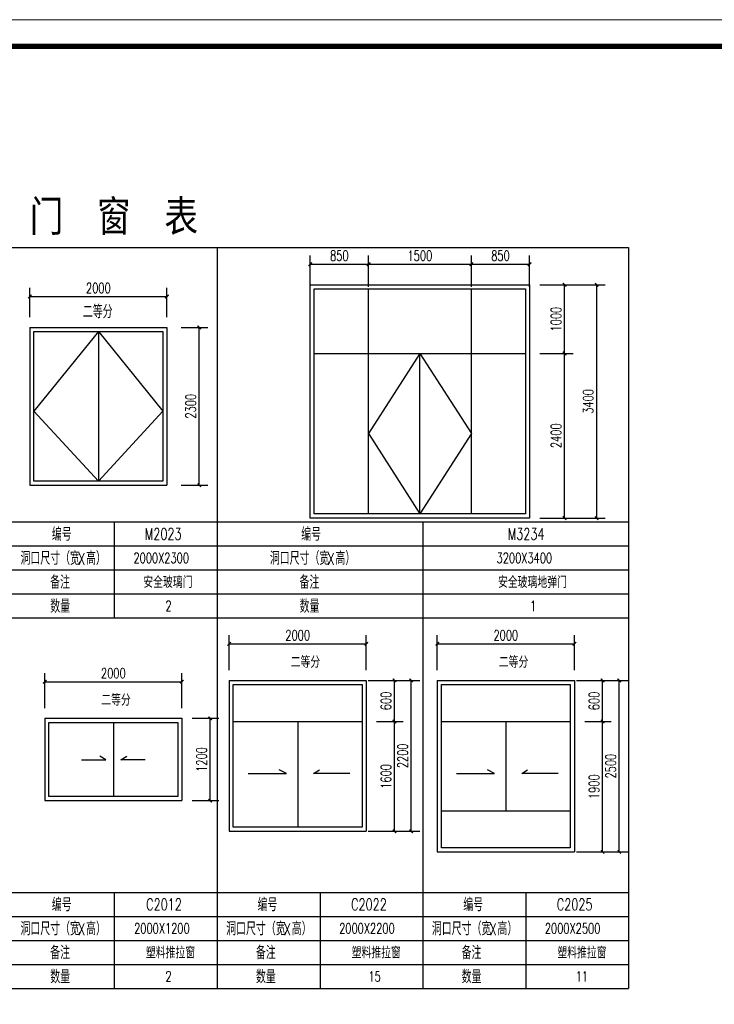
# Model space of a CAD drawing. Extents: x 88237 to 730297, y -11868 to 107702.
# Tile 41 of 49: x 621508 to 631638, y 70449 to 84802. Entities that reach past the tile are written whole.
import ezdxf

# ---------------------------------------------------------------- set-up
doc = ezdxf.new("R2010")
doc.units = 0
doc.header["$LTSCALE"] = 1000
doc.header["$MEASUREMENT"] = 0
for name, color, linetype in [('PUB_DIM', 3, 'Continuous'), ('PUB_TAB', 7, 'Continuous'), ('WINDOW', 4, 'Continuous'), ('zc', 7, 'Continuous'), ('图名层', 13, 'Continuous'), ('图框', 7, 'Continuous')]:
    doc.layers.add(name, color=color, linetype=linetype)
doc.styles.add('_TCH_DIM_T3', font='SIMPLEX', dxfattribs={"width": 0.705882, "bigfont": 'GBCBIG'})
doc.styles.add('_TCH_WDTABLE', font='SIMPLEX', dxfattribs={"bigfont": 'GBCBIG'})
doc.styles.add('HT', font='simhei.ttf', dxfattribs={"width": 0.8})
doc.dimstyles.new('_TCH_ARCH&&50', dxfattribs={"dimtxt": 148.75, "dimasz": 50, "dimexe": 125, "dimexo": 150, "dimgap": 50, "dimtad": 1, "dimdec": 0, "dimzin": 0, "dimdsep": 46, "dimtxsty": '_TCH_DIM_T3', "dimblk": 'ARCHTICK', "dimcen": 0.09, "dimclrt": 7, "dimazin": 2, "dimtfac": 1, "dimtdec": 0, "dimtix": 1, "dimtmove": 2, "dimatfit": 3, "dimfxl": 1, "dimtolj": 1, "dimtzin": 0, "dimarcsym": 0})

# ---------------------------------------------------------------- blocks, each defined once
blk = doc.blocks.new('_ArchTick')
at = {"color": 0, "linetype": 'ByBlock', "const_width": 0.4}
blk.add_lwpolyline([(-0.5, -0.5), (0.5, 0.5)], dxfattribs=at)
blk = doc.blocks.new('*D524')
at = {"layer": 'Defpoints', "color": 0}
for p in [(629598, 75704), (627598, 75171), (629598, 75171)]:
    blk.add_point(p, dxfattribs=at)
at = {"layer": 'PUB_DIM', "color": 0, "lineweight": -2}
for p, q in [((627598, 75321), (627598, 75829)), ((629598, 75321), (629598, 75829)), ((627598, 75704), (629598, 75704))]:
    blk.add_line(p, q, dxfattribs=at)
at = {"layer": 'PUB_DIM', "color": 0, "lineweight": -2, "xscale": 50, "yscale": 50, "zscale": 50, "rotation": 180}
blk.add_blockref('_ArchTick', (627598, 75704), dxfattribs=at)
at = {"layer": 'PUB_DIM', "color": 0, "lineweight": -2, "xscale": 50, "yscale": 50, "zscale": 50}
blk.add_blockref('_ArchTick', (629598, 75704), dxfattribs=at)
at = {"layer": 'PUB_DIM', "color": 7, "insert": (628598, 75829), "char_height": 148.8, "attachment_point": 5, "style": '_TCH_DIM_T3'}
blk.add_mtext('\\A1;2000', dxfattribs=at)
blk = doc.blocks.new('*D525')
at = {"layer": 'Defpoints', "color": 0}
for p in [(629477, 75171), (630252, 75171), (629477, 72671)]:
    blk.add_point(p, dxfattribs=at)
at = {"layer": 'PUB_DIM', "color": 0, "lineweight": -2}
for p, q in [((629627, 75171), (630377, 75171)), ((630252, 72671), (630252, 75171)), ((629627, 72671), (630377, 72671))]:
    blk.add_line(p, q, dxfattribs=at)
at = {"layer": 'PUB_DIM', "color": 0, "lineweight": -2, "xscale": 50, "yscale": 50, "zscale": 50}
for p, rotation in [((630252, 75171), 90), ((630252, 72671), 270)]:
    blk.add_blockref('_ArchTick', p, dxfattribs=dict(at, rotation=rotation))
at = {"layer": 'PUB_DIM', "color": 7, "insert": (630128, 73921), "char_height": 148.8, "attachment_point": 5, "rotation": 90, "style": '_TCH_DIM_T3'}
blk.add_mtext('\\A1;2500', dxfattribs=at)
blk = doc.blocks.new('*D526')
at = {"layer": 'Defpoints', "color": 0}
for p in [(629598, 74571), (630009, 74571), (629598, 72671)]:
    blk.add_point(p, dxfattribs=at)
at = {"layer": 'PUB_DIM', "color": 0, "lineweight": -2}
for p, q in [((629748, 74571), (630134, 74571)), ((630009, 72671), (630009, 74571)), ((629748, 72671), (630134, 72671))]:
    blk.add_line(p, q, dxfattribs=at)
at = {"layer": 'PUB_DIM', "color": 0, "lineweight": -2, "xscale": 50, "yscale": 50, "zscale": 50}
for p, rotation in [((630009, 74571), 90), ((630009, 72671), 270)]:
    blk.add_blockref('_ArchTick', p, dxfattribs=dict(at, rotation=rotation))
at = {"layer": 'PUB_DIM', "color": 7, "insert": (629885, 73621), "char_height": 148.8, "attachment_point": 5, "rotation": 90, "style": '_TCH_DIM_T3'}
blk.add_mtext('\\A1;1900', dxfattribs=at)
blk = doc.blocks.new('*D527')
at = {"layer": 'Defpoints', "color": 0}
for p in [(629598, 75171), (630009, 75171), (629598, 74571)]:
    blk.add_point(p, dxfattribs=at)
at = {"layer": 'PUB_DIM', "color": 0, "lineweight": -2}
for p, q in [((629748, 75171), (630134, 75171)), ((630009, 74571), (630009, 75171)), ((629748, 74571), (630134, 74571))]:
    blk.add_line(p, q, dxfattribs=at)
at = {"layer": 'PUB_DIM', "color": 0, "lineweight": -2, "xscale": 50, "yscale": 50, "zscale": 50}
for p, rotation in [((630009, 75171), 90), ((630009, 74571), 270)]:
    blk.add_blockref('_ArchTick', p, dxfattribs=dict(at, rotation=rotation))
at = {"layer": 'PUB_DIM', "color": 7, "insert": (629885, 74871), "char_height": 148.8, "attachment_point": 5, "rotation": 90, "style": '_TCH_DIM_T3'}
blk.add_mtext('\\A1;600', dxfattribs=at)
blk = doc.blocks.new('*D540')
at = {"layer": 'Defpoints', "color": 0}
for p in [(623656, 80766), (621656, 80317), (623656, 80317)]:
    blk.add_point(p, dxfattribs=at)
at = {"layer": 'PUB_DIM', "color": 0, "lineweight": -2}
for p, q in [((621656, 80467), (621656, 80891)), ((623656, 80467), (623656, 80891)), ((621656, 80766), (623656, 80766))]:
    blk.add_line(p, q, dxfattribs=at)
at = {"layer": 'PUB_DIM', "color": 0, "lineweight": -2, "xscale": 50, "yscale": 50, "zscale": 50, "rotation": 180}
blk.add_blockref('_ArchTick', (621656, 80766), dxfattribs=at)
at = {"layer": 'PUB_DIM', "color": 0, "lineweight": -2, "xscale": 50, "yscale": 50, "zscale": 50}
blk.add_blockref('_ArchTick', (623656, 80766), dxfattribs=at)
at = {"layer": 'PUB_DIM', "color": 7, "insert": (622656, 80890), "char_height": 148.8, "attachment_point": 5, "style": '_TCH_DIM_T3'}
blk.add_mtext('\\A1;2000', dxfattribs=at)
blk = doc.blocks.new('*D541')
at = {"layer": 'Defpoints', "color": 0}
for p in [(623715, 80317), (624128, 80317), (623715, 78017)]:
    blk.add_point(p, dxfattribs=at)
at = {"layer": 'PUB_DIM', "color": 0, "lineweight": -2}
for p, q in [((623865, 80317), (624253, 80317)), ((624128, 78017), (624128, 80317)), ((623865, 78017), (624253, 78017))]:
    blk.add_line(p, q, dxfattribs=at)
at = {"layer": 'PUB_DIM', "color": 0, "lineweight": -2, "xscale": 50, "yscale": 50, "zscale": 50}
for p, rotation in [((624128, 80317), 90), ((624128, 78017), 270)]:
    blk.add_blockref('_ArchTick', p, dxfattribs=dict(at, rotation=rotation))
at = {"layer": 'PUB_DIM', "color": 7, "insert": (624003, 79167), "char_height": 148.8, "attachment_point": 5, "rotation": 90, "style": '_TCH_DIM_T3'}
blk.add_mtext('\\A1;2300', dxfattribs=at)
blk = doc.blocks.new('*D566')
at = {"layer": 'Defpoints', "color": 0}
for p in [(626563, 75704), (624563, 75171), (626563, 75171)]:
    blk.add_point(p, dxfattribs=at)
at = {"layer": 'PUB_DIM', "color": 0, "lineweight": -2}
for p, q in [((624563, 75321), (624563, 75829)), ((626563, 75321), (626563, 75829)), ((624563, 75704), (626563, 75704))]:
    blk.add_line(p, q, dxfattribs=at)
at = {"layer": 'PUB_DIM', "color": 0, "lineweight": -2, "xscale": 50, "yscale": 50, "zscale": 50, "rotation": 180}
blk.add_blockref('_ArchTick', (624563, 75704), dxfattribs=at)
at = {"layer": 'PUB_DIM', "color": 0, "lineweight": -2, "xscale": 50, "yscale": 50, "zscale": 50}
blk.add_blockref('_ArchTick', (626563, 75704), dxfattribs=at)
at = {"layer": 'PUB_DIM', "color": 7, "insert": (625563, 75829), "char_height": 148.8, "attachment_point": 5, "style": '_TCH_DIM_T3'}
blk.add_mtext('\\A1;2000', dxfattribs=at)
blk = doc.blocks.new('*D567')
at = {"layer": 'Defpoints', "color": 0}
for p in [(626442, 75171), (627217, 75171), (626442, 72971)]:
    blk.add_point(p, dxfattribs=at)
at = {"layer": 'PUB_DIM', "color": 0, "lineweight": -2}
for p, q in [((626592, 75171), (627342, 75171)), ((627217, 72971), (627217, 75171)), ((626592, 72971), (627342, 72971))]:
    blk.add_line(p, q, dxfattribs=at)
at = {"layer": 'PUB_DIM', "color": 0, "lineweight": -2, "xscale": 50, "yscale": 50, "zscale": 50}
for p, rotation in [((627217, 75171), 90), ((627217, 72971), 270)]:
    blk.add_blockref('_ArchTick', p, dxfattribs=dict(at, rotation=rotation))
at = {"layer": 'PUB_DIM', "color": 7, "insert": (627093, 74071), "char_height": 148.8, "attachment_point": 5, "rotation": 90, "style": '_TCH_DIM_T3'}
blk.add_mtext('\\A1;2200', dxfattribs=at)
blk = doc.blocks.new('*D568')
at = {"layer": 'Defpoints', "color": 0}
for p in [(626563, 74571), (626974, 74571), (626563, 72971)]:
    blk.add_point(p, dxfattribs=at)
at = {"layer": 'PUB_DIM', "color": 0, "lineweight": -2}
for p, q in [((626713, 74571), (627099, 74571)), ((626974, 72971), (626974, 74571)), ((626713, 72971), (627099, 72971))]:
    blk.add_line(p, q, dxfattribs=at)
at = {"layer": 'PUB_DIM', "color": 0, "lineweight": -2, "xscale": 50, "yscale": 50, "zscale": 50}
for p, rotation in [((626974, 74571), 90), ((626974, 72971), 270)]:
    blk.add_blockref('_ArchTick', p, dxfattribs=dict(at, rotation=rotation))
at = {"layer": 'PUB_DIM', "color": 7, "insert": (626850, 73771), "char_height": 148.8, "attachment_point": 5, "rotation": 90, "style": '_TCH_DIM_T3'}
blk.add_mtext('\\A1;1600', dxfattribs=at)
blk = doc.blocks.new('*D569')
at = {"layer": 'Defpoints', "color": 0}
for p in [(626563, 75171), (626974, 75171), (626563, 74571)]:
    blk.add_point(p, dxfattribs=at)
at = {"layer": 'PUB_DIM', "color": 0, "lineweight": -2}
for p, q in [((626713, 75171), (627099, 75171)), ((626974, 74571), (626974, 75171)), ((626713, 74571), (627099, 74571))]:
    blk.add_line(p, q, dxfattribs=at)
at = {"layer": 'PUB_DIM', "color": 0, "lineweight": -2, "xscale": 50, "yscale": 50, "zscale": 50}
for p, rotation in [((626974, 75171), 90), ((626974, 74571), 270)]:
    blk.add_blockref('_ArchTick', p, dxfattribs=dict(at, rotation=rotation))
at = {"layer": 'PUB_DIM', "color": 7, "insert": (626850, 74871), "char_height": 148.8, "attachment_point": 5, "rotation": 90, "style": '_TCH_DIM_T3'}
blk.add_mtext('\\A1;600', dxfattribs=at)
blk = doc.blocks.new('*D570')
at = {"layer": 'Defpoints', "color": 0}
for p in [(623874, 75152), (621874, 74618), (623874, 74618)]:
    blk.add_point(p, dxfattribs=at)
at = {"layer": 'PUB_DIM', "color": 0, "lineweight": -2}
for p, q in [((621874, 74768), (621874, 75277)), ((623874, 74768), (623874, 75277)), ((621874, 75152), (623874, 75152))]:
    blk.add_line(p, q, dxfattribs=at)
at = {"layer": 'PUB_DIM', "color": 0, "lineweight": -2, "xscale": 50, "yscale": 50, "zscale": 50, "rotation": 180}
blk.add_blockref('_ArchTick', (621874, 75152), dxfattribs=at)
at = {"layer": 'PUB_DIM', "color": 0, "lineweight": -2, "xscale": 50, "yscale": 50, "zscale": 50}
blk.add_blockref('_ArchTick', (623874, 75152), dxfattribs=at)
at = {"layer": 'PUB_DIM', "color": 7, "insert": (622874, 75276), "char_height": 148.8, "attachment_point": 5, "style": '_TCH_DIM_T3'}
blk.add_mtext('\\A1;2000', dxfattribs=at)
blk = doc.blocks.new('*D571')
at = {"layer": 'Defpoints', "color": 0}
for p in [(623874, 74618), (624286, 74618), (623874, 73418)]:
    blk.add_point(p, dxfattribs=at)
at = {"layer": 'PUB_DIM', "color": 0, "lineweight": -2}
for p, q in [((624024, 74618), (624411, 74618)), ((624286, 73418), (624286, 74618)), ((624024, 73418), (624411, 73418))]:
    blk.add_line(p, q, dxfattribs=at)
at = {"layer": 'PUB_DIM', "color": 0, "lineweight": -2, "xscale": 50, "yscale": 50, "zscale": 50}
for p, rotation in [((624286, 74618), 90), ((624286, 73418), 270)]:
    blk.add_blockref('_ArchTick', p, dxfattribs=dict(at, rotation=rotation))
at = {"layer": 'PUB_DIM', "color": 7, "insert": (624161, 74018), "char_height": 148.8, "attachment_point": 5, "rotation": 90, "style": '_TCH_DIM_T3'}
blk.add_mtext('\\A1;1200', dxfattribs=at)
blk = doc.blocks.new('*D572')
at = {"layer": 'Defpoints', "color": 0}
for p in [(628945, 80937), (629923, 80937), (628945, 77537)]:
    blk.add_point(p, dxfattribs=at)
at = {"layer": 'PUB_DIM', "color": 0, "lineweight": -2}
for p, q in [((629095, 80937), (630048, 80937)), ((629923, 77537), (629923, 80937)), ((629095, 77537), (630048, 77537))]:
    blk.add_line(p, q, dxfattribs=at)
at = {"layer": 'PUB_DIM', "color": 0, "lineweight": -2, "xscale": 50, "yscale": 50, "zscale": 50}
for p, rotation in [((629923, 80937), 90), ((629923, 77537), 270)]:
    blk.add_blockref('_ArchTick', p, dxfattribs=dict(at, rotation=rotation))
at = {"layer": 'PUB_DIM', "color": 7, "insert": (629799, 79237), "char_height": 148.8, "attachment_point": 5, "rotation": 90, "style": '_TCH_DIM_T3'}
blk.add_mtext('\\A1;3400', dxfattribs=at)
blk = doc.blocks.new('*D573')
at = {"layer": 'Defpoints', "color": 0}
for p in [(628945, 80937), (629455, 80937), (628945, 79937)]:
    blk.add_point(p, dxfattribs=at)
at = {"layer": 'PUB_DIM', "color": 0, "lineweight": -2}
for p, q in [((629095, 80937), (629580, 80937)), ((629455, 79937), (629455, 80937)), ((629095, 79937), (629580, 79937))]:
    blk.add_line(p, q, dxfattribs=at)
at = {"layer": 'PUB_DIM', "color": 0, "lineweight": -2, "xscale": 50, "yscale": 50, "zscale": 50}
for p, rotation in [((629455, 80937), 90), ((629455, 79937), 270)]:
    blk.add_blockref('_ArchTick', p, dxfattribs=dict(at, rotation=rotation))
at = {"layer": 'PUB_DIM', "color": 7, "insert": (629331, 80437), "char_height": 148.8, "attachment_point": 5, "rotation": 90, "style": '_TCH_DIM_T3'}
blk.add_mtext('\\A1;1000', dxfattribs=at)
blk = doc.blocks.new('*D574')
at = {"layer": 'Defpoints', "color": 0}
for p in [(628945, 79937), (629455, 79937), (628945, 77537)]:
    blk.add_point(p, dxfattribs=at)
at = {"layer": 'PUB_DIM', "color": 0, "lineweight": -2}
for p, q in [((629095, 79937), (629580, 79937)), ((629455, 77537), (629455, 79937)), ((629095, 77537), (629580, 77537))]:
    blk.add_line(p, q, dxfattribs=at)
at = {"layer": 'PUB_DIM', "color": 0, "lineweight": -2, "xscale": 50, "yscale": 50, "zscale": 50}
for p, rotation in [((629455, 79937), 90), ((629455, 77537), 270)]:
    blk.add_blockref('_ArchTick', p, dxfattribs=dict(at, rotation=rotation))
at = {"layer": 'PUB_DIM', "color": 7, "insert": (629331, 78737), "char_height": 148.8, "attachment_point": 5, "rotation": 90, "style": '_TCH_DIM_T3'}
blk.add_mtext('\\A1;2400', dxfattribs=at)
blk = doc.blocks.new('*D575')
at = {"layer": 'Defpoints', "color": 0}
for p in [(626595, 81237), (625745, 80758), (626595, 80758)]:
    blk.add_point(p, dxfattribs=at)
at = {"layer": 'PUB_DIM', "color": 0, "lineweight": -2}
for p, q in [((625745, 80908), (625745, 81362)), ((625745, 81237), (626595, 81237)), ((626595, 80908), (626595, 81362))]:
    blk.add_line(p, q, dxfattribs=at)
at = {"layer": 'PUB_DIM', "color": 0, "lineweight": -2, "xscale": 50, "yscale": 50, "zscale": 50, "rotation": 180}
blk.add_blockref('_ArchTick', (625745, 81237), dxfattribs=at)
at = {"layer": 'PUB_DIM', "color": 0, "lineweight": -2, "xscale": 50, "yscale": 50, "zscale": 50}
blk.add_blockref('_ArchTick', (626595, 81237), dxfattribs=at)
at = {"layer": 'PUB_DIM', "color": 7, "insert": (626170, 81362), "char_height": 148.8, "attachment_point": 5, "style": '_TCH_DIM_T3'}
blk.add_mtext('\\A1;850', dxfattribs=at)
blk = doc.blocks.new('*D576')
at = {"layer": 'Defpoints', "color": 0}
for p in [(628095, 81237), (626595, 80758), (628095, 80758)]:
    blk.add_point(p, dxfattribs=at)
at = {"layer": 'PUB_DIM', "color": 0, "lineweight": -2}
for p, q in [((626595, 80908), (626595, 81362)), ((626595, 81237), (628095, 81237)), ((628095, 80908), (628095, 81362))]:
    blk.add_line(p, q, dxfattribs=at)
at = {"layer": 'PUB_DIM', "color": 0, "lineweight": -2, "xscale": 50, "yscale": 50, "zscale": 50, "rotation": 180}
blk.add_blockref('_ArchTick', (626595, 81237), dxfattribs=at)
at = {"layer": 'PUB_DIM', "color": 0, "lineweight": -2, "xscale": 50, "yscale": 50, "zscale": 50}
blk.add_blockref('_ArchTick', (628095, 81237), dxfattribs=at)
at = {"layer": 'PUB_DIM', "color": 7, "insert": (627345, 81362), "char_height": 148.8, "attachment_point": 5, "style": '_TCH_DIM_T3'}
blk.add_mtext('\\A1;1500', dxfattribs=at)
blk = doc.blocks.new('*D577')
at = {"layer": 'Defpoints', "color": 0}
for p in [(628945, 81237), (628095, 80758), (628945, 80758)]:
    blk.add_point(p, dxfattribs=at)
at = {"layer": 'PUB_DIM', "color": 0, "lineweight": -2}
for p, q in [((628095, 80908), (628095, 81362)), ((628095, 81237), (628945, 81237)), ((628945, 80908), (628945, 81362))]:
    blk.add_line(p, q, dxfattribs=at)
at = {"layer": 'PUB_DIM', "color": 0, "lineweight": -2, "xscale": 50, "yscale": 50, "zscale": 50, "rotation": 180}
blk.add_blockref('_ArchTick', (628095, 81237), dxfattribs=at)
at = {"layer": 'PUB_DIM', "color": 0, "lineweight": -2, "xscale": 50, "yscale": 50, "zscale": 50}
blk.add_blockref('_ArchTick', (628945, 81237), dxfattribs=at)
at = {"layer": 'PUB_DIM', "color": 7, "insert": (628520, 81362), "char_height": 148.8, "attachment_point": 5, "style": '_TCH_DIM_T3'}
blk.add_mtext('\\A1;850', dxfattribs=at)
blk = doc.blocks.new('d4trtg')
at = {"lineweight": 0}
blk.add_line((653868.4, 3902577.3), (658071.2, 3902577.3), dxfattribs=at)
at = {"lineweight": 0, "const_width": 10}
blk.add_lwpolyline([(654118.6, 3902527.3), (658021.2, 3902527.3), (658021.2, 3899655.4), (654118.6, 3899655.4)], close=True, dxfattribs=at)

msp = doc.modelspace()

# ---------------------------------------------------------------- linework, layer by layer
for p, q in [((623655.8, 80316.9), (623655.8, 79716.9)), ((627597.7, 75171), (627597.7, 72671))]:
    msp.add_line(p, q)
at = {"layer": 'PUB_TAB'}
for p, q in [((615388, 81480.7), (630388, 81480.7)), ((624388, 81480.7), (624388, 70680.7)), ((630388, 81480.7), (630388, 70680.7)), ((615388, 77480.7), (630388, 77480.7)), ((622888, 77480.7), (622888, 76080.7)), ((627388, 77480.7), (627388, 70680.7)), ((615388, 77130.7), (630388, 77130.7)), ((615388, 76780.7), (630388, 76780.7)), ((615388, 76430.7), (630388, 76430.7)), ((615388, 76080.7), (630388, 76080.7)), ((615388, 72080.7), (624388, 72080.7)), ((622888, 72080.7), (622888, 70680.7)), ((624388, 72080.7), (630388, 72080.7)), ((625888, 72080.7), (625888, 70680.7)), ((628888, 72080.7), (628888, 70680.7)), ((615388, 71730.7), (624388, 71730.7)), ((624388, 71730.7), (630388, 71730.7)), ((615388, 71380.7), (624388, 71380.7)), ((624388, 71380.7), (630388, 71380.7)), ((615388, 71030.7), (624388, 71030.7)), ((624388, 71030.7), (630388, 71030.7)), ((615388, 70680.7), (630388, 70680.7)), ((624388, 70680.7), (630388, 70680.7))]:
    msp.add_line(p, q, dxfattribs=at)
at = {"layer": 'WINDOW'}
for p, q in [((626595.2, 77597), (626595.2, 80877)), ((628095.2, 77597), (628095.2, 80877)), ((621715.8, 80316.9), (623595.8, 80316.9)), ((622655.8, 80256.9), (621715.8, 79096.9)), ((622655.8, 80256.9), (622655.8, 78076.9)), ((622655.8, 80256.9), (623595.8, 79096.9)), ((625805.2, 79937), (628885.2, 79937)), ((627345.2, 79937), (626595.2, 78771.5)), ((627345.2, 77597), (627345.2, 79937)), ((627345.2, 79937), (628095.2, 78771.5)), ((621715.8, 79096.9), (622655.8, 78076.9)), ((623595.8, 79096.9), (622655.8, 78076.9)), ((626595.2, 78771.5), (627345.2, 77597)), ((628095.2, 78771.5), (627345.2, 77597)), ((622874.2, 74558.3), (622874.2, 73478.3)), ((624622.7, 74571), (626502.7, 74571)), ((625562.7, 74571), (625562.7, 73031)), ((627657.7, 74571), (629537.7, 74571)), ((628597.7, 74571), (628597.7, 73271)), ((622763.5, 74010.9), (622678.7, 74065.3)), ((622984.9, 74010.9), (623069.7, 74065.3)), ((622409, 74010.9), (622763.5, 74010.9)), ((623339.5, 74010.9), (622984.9, 74010.9)), ((624842.7, 73813.5), (625397.3, 73813.5)), ((625397.3, 73813.5), (625293.9, 73868)), ((625794.4, 73813.5), (625879.3, 73868)), ((626324, 73813.5), (625794.4, 73813.5)), ((627877.7, 73813.5), (628432.3, 73813.5)), ((628432.3, 73813.5), (628332.4, 73868)), ((628829.4, 73813.5), (628914.3, 73868)), ((629359, 73813.5), (628829.4, 73813.5)), ((627657.7, 73271), (629537.7, 73271))]:
    msp.add_line(p, q, dxfattribs=at)
for points in [[(625805.2, 80877), (628885.2, 80877), (628885.2, 77597), (625805.2, 77597)], [(621715.8, 80256.9), (623595.8, 80256.9), (623595.8, 78076.9), (621715.8, 78076.9)], [(624622.7, 75111), (626502.7, 75111), (626502.7, 73031), (624622.7, 73031)], [(627657.7, 75111), (629537.7, 75111), (629537.7, 72731), (627657.7, 72731)], [(621934.2, 74558.3), (623814.2, 74558.3), (623814.2, 73478.3), (621934.2, 73478.3)]]:
    msp.add_lwpolyline(points, close=True, dxfattribs=at)
at = {"layer": 'zc'}
for p, q in [((621655.8, 80316.9), (621655.8, 78016.9)), ((621655.8, 80316.9), (623655.8, 80316.9)), ((623655.8, 80316.9), (623655.8, 78016.9)), ((621655.8, 78016.9), (623655.8, 78016.9)), ((624562.7, 75171), (624562.7, 72971)), ((624562.7, 75171), (626562.7, 75171)), ((626562.7, 75171), (626562.7, 72971)), ((627597.7, 75171), (629597.7, 75171)), ((629597.7, 75171), (629597.7, 72671)), ((621874.2, 74618.3), (621874.2, 73418.3)), ((621874.2, 74618.3), (623874.2, 74618.3)), ((623874.2, 74618.3), (623874.2, 73418.3)), ((621874.2, 73418.3), (623874.2, 73418.3)), ((624562.7, 72971), (626562.7, 72971)), ((627597.7, 72671), (629597.7, 72671))]:
    msp.add_line(p, q, dxfattribs=at)
msp.add_lwpolyline([(625745.2, 77537), (625745.2, 80937), (628945.2, 80937), (628945.2, 77537)], close=True, dxfattribs=at)

# ---------------------------------------------------------------- block references
at = {"layer": '图框', "xscale": 7.778571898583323, "yscale": 7.778571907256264, "zscale": 7.778571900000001}
msp.add_blockref('d4trtg', (-4476029.2, -30271676.8), dxfattribs=at)

# ---------------------------------------------------------------- texts
at = {"layer": 'PUB_TAB', "style": '_TCH_WDTABLE'}
for s, height, p in [('二等分', 192.91, (622429.3, 80450.1)), ('编号', 192.91, (621977.8, 77205.7)), ('编号', 192.91, (625614.6, 77205.7)), ('洞口尺寸（宽', 192.91, (621519.5, 76855.7)), ('高）', 192.91, (622476.3, 76855.7)), ('洞口尺寸（宽', 192.91, (625156.3, 76855.7)), ('高）', 192.91, (626113.1, 76855.7)), ('备注', 192.91, (621952.9, 76505.7)), ('安全玻璃门', 168.79, (623310.9, 76518.2)), ('备注', 192.91, (625589.7, 76505.7)), ('安全玻璃地弹门', 168.79, (628484, 76518.2)), ('数量', 192.91, (621954, 76155.7)), ('数量', 192.91, (625590.8, 76155.7)), ('二等分', 168.79, (625461, 75353.8)), ('二等分', 168.79, (628496, 75353.8)), ('二等分', 168.79, (622697.5, 74801.2)), ('编号', 192.91, (621977.8, 71805.7)), ('编号', 192.91, (624977.8, 71805.7)), ('编号', 192.91, (627977.8, 71805.7)), ('洞口尺寸（宽', 192.91, (621519.5, 71455.7)), ('高）', 192.91, (622476.3, 71455.7)), ('洞口尺寸（宽', 192.91, (624519.5, 71455.7)), ('高）', 192.91, (625476.3, 71455.7)), ('洞口尺寸（宽', 192.91, (627519.5, 71455.7)), ('高）', 192.91, (628476.3, 71455.7)), ('备注', 192.91, (621952.9, 71105.7)), ('塑料推拉窗', 168.79, (623350.1, 71118.2)), ('备注', 192.91, (624952.9, 71105.7)), ('塑料推拉窗', 168.79, (626350.1, 71118.2)), ('备注', 192.91, (627952.9, 71105.7)), ('塑料推拉窗', 168.79, (629350.1, 71118.2)), ('数量', 192.91, (621954, 70755.7)), ('数量', 192.91, (624954, 70755.7)), ('数量', 192.91, (627954, 70755.7))]:
    msp.add_text(s, height=height, dxfattribs=at).set_placement(p)
at = {"layer": 'PUB_TAB', "style": '_TCH_WDTABLE', "width": 0.705882}
for s, height, p in [('M2023', 170, (623333.6, 77220.7)), ('M3234', 170, (628626.7, 77220.7)), ('X', 170, (622362, 76855.7)), ('2000X2300', 148.75, (623167.3, 76881.3)), ('X', 170, (625998.8, 76855.7)), ('3200X3400', 148.75, (628463.2, 76881.3)), ('2', 148.8, (623633.6, 76181.3)), ('1', 148.8, (628952.1, 76181.3)), ('C2012', 170, (623353.6, 71820.7)), ('C2022', 170, (626342.2, 71820.7)), ('C2025', 170, (629342.2, 71820.7)), ('X', 170, (622362, 71455.7)), ('2000X1200', 148.75, (623177.3, 71481.3)), ('X', 170, (625362, 71455.7)), ('2000X2200', 148.75, (626167.3, 71481.3)), ('X', 170, (628362, 71455.7)), ('2000X2500', 148.75, (629167.3, 71481.3)), ('2', 148.8, (623633.6, 70781.3)), ('15', 148.75, (626593.6, 70781.3)), ('11', 148.75, (629616.1, 70781.3))]:
    msp.add_text(s, height=height, dxfattribs=at).set_placement(p)
at = {"layer": '图名层', "style": 'HT', "width": 0.8}
msp.add_text('门  窗  表', height=450.45, dxfattribs=at).set_placement((621653.9, 81713.6, 0))

# ---------------------------------------------------------------- dimensions: what is measured, and where the dimension line sits
at = {"layer": 'PUB_DIM'}
for p1, p2, distance, picture, middle in [((625745.2, 80757.5), (626595.2, 80757.5), 479.7, '*D575', (626170.2, 81361.6)), ((626595.2, 80757.5), (628095.2, 80757.5), 479.7, '*D576', (627345.2, 81361.6)), ((628095.2, 80757.5), (628945.2, 80757.5), 479.7, '*D577', (628520.2, 81361.6)), ((621655.8, 80316.9), (623655.8, 80316.9), 449, '*D540', (622655.8, 80890.3)), ((628945.2, 77537), (628945.2, 80937), -978.2, '*D572', (629799, 79237)), ((628945.2, 79937), (628945.2, 80937), -509.8, '*D573', (629330.6, 80437)), ((623715.2, 78016.9), (623715.2, 80316.9), -412.6, '*D541', (624003.5, 79166.9)), ((628945.2, 77537), (628945.2, 79937), -509.8, '*D574', (629330.6, 78737)), ((624562.7, 75171), (626562.7, 75171), 533.3, '*D566', (625562.7, 75828.6)), ((627597.7, 75171), (629597.7, 75171), 533.3, '*D524', (628597.7, 75828.6)), ((621874.2, 74618.3), (623874.2, 74618.3), 533.3, '*D570', (622874.2, 75276)), ((626442.2, 72971), (626442.2, 75171), -775, '*D567', (627092.8, 74071)), ((626562.7, 74571), (626562.7, 75171), -411.7, '*D569', (626850, 74871)), ((629477.2, 72671), (629477.2, 75171), -775, '*D525', (630127.8, 73921)), ((629597.7, 74571), (629597.7, 75171), -411.7, '*D527', (629885, 74871)), ((623874.2, 73418.3), (623874.2, 74618.3), -411.7, '*D571', (624161.5, 74018.3)), ((626562.7, 72971), (626562.7, 74571), -411.7, '*D568', (626850, 73771)), ((629597.7, 72671), (629597.7, 74571), -411.7, '*D526', (629885, 73621))]:
    dim = msp.add_aligned_dim(p1=p1, p2=p2, distance=distance, dimstyle='_TCH_ARCH&&50', dxfattribs=at)
    dim.commit()
    dim.dimension.update_dxf_attribs({"geometry": picture, "text_midpoint": middle})

doc.saveas('drawing.dxf')
